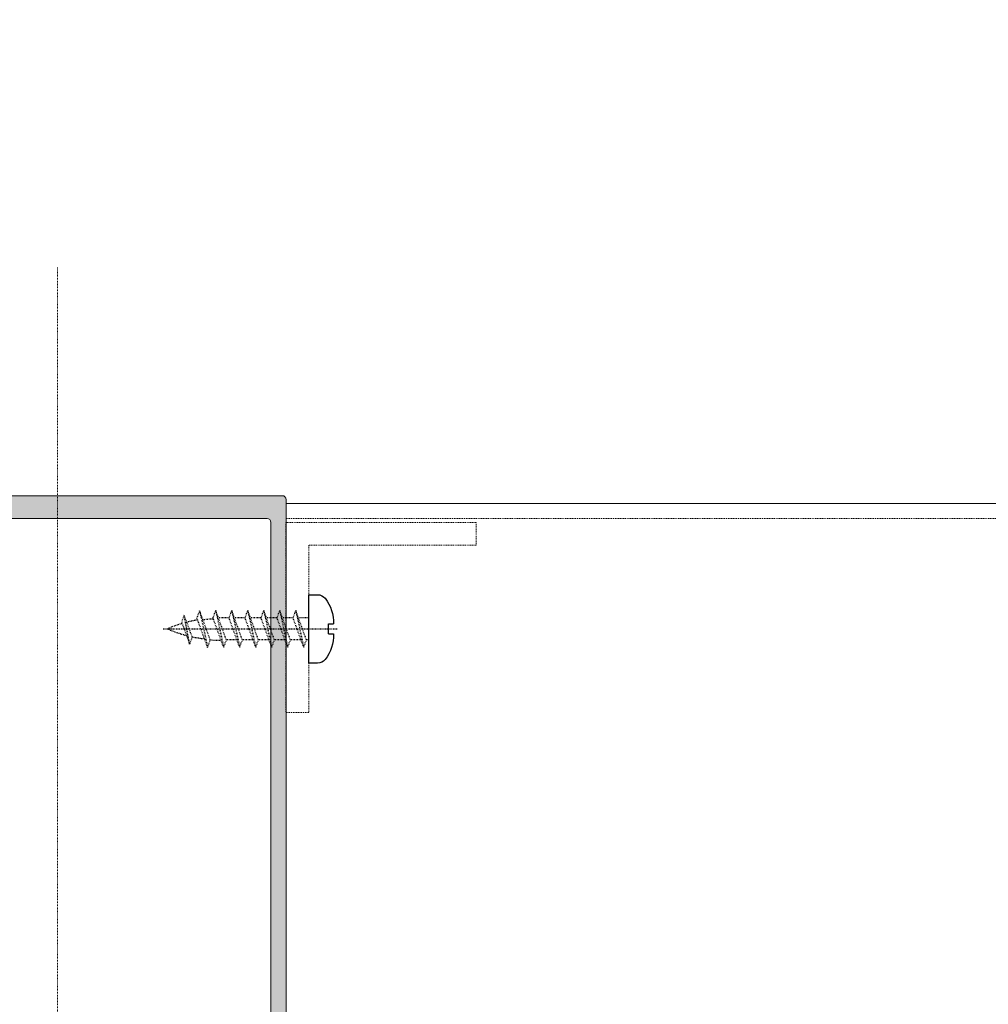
# Model space of a CAD drawing. Header units: millimetres. Extents: x -226731 to 126254, y -16359 to 60195.
# Tile 27 of 256: x -160364 to -160236, y 10631 to 10760. Entities that reach past the tile are written whole.
import ezdxf

# ---------------------------------------------------------------- set-up
doc = ezdxf.new("R2010")
doc.units = ezdxf.units.MM
doc.header["$LTSCALE"] = 0.1
doc.header["$MEASUREMENT"] = 0
doc.linetypes.add('CENTER', pattern=[2, 1.25, -0.25, 0.25, -0.25])
doc.linetypes.add('HIDDEN', pattern=[0.375, 0.25, -0.125])
for name, color, linetype, lineweight in [('01. Aluminium (Main Structure)', 6, 'Continuous', 5), ('0_CCE_ FF_SIDE WALL SPRINKLER', 6, 'Continuous', 0), ('2_Centerline', 1, 'CENTER', 15), ('3_Hatch', 8, 'Continuous', 0), ('SPRINKLER COVERAGE AREA', 1, 'Continuous', 9)]:
    doc.layers.add(name, color=color, linetype=linetype, lineweight=lineweight)
for name, color, linetype in [('CENTER LINE', 8, 'CENTER'), ('FIRE FIGHTING SERVICES', 5, 'Continuous'), ('HARDWARES', 7, 'Continuous')]:
    doc.layers.add(name, color=color, linetype=linetype)

# ---------------------------------------------------------------- blocks, each defined once
blk = doc.blocks.new('*U431')
at = {"layer": '3_Hatch'}
h = blk.add_hatch(color=8, dxfattribs=at)
h.dxf.hatch_style = 1
h.paths.add_polyline_path([(-4.22, 77.48), (-3.91, 77.79), (-3.91, 81.75), (-4.5, 82.78), (-4.5, 116.97), (-4.46, 117.16), (-4.35, 117.32), (-4.21, 117.43), (-4, 117.47), (4, 117.47), (4.19, 117.43), (4.35, 117.32), (4.46, 117.16), (4.52, 116.97), (4.52, 82.78), (3.89, 81.75), (3.89, 77.79), (4.21, 77.48), (4.3, 77.33), (4.3, 77.18), (4.21, 77.04), (3.89, 76.74), (3.89, 72.78), (4.52, 71.75), (4.52, 65.75), (4.46, 65.57), (4.35, 65.41), (4.19, 65.3), (4, 65.26), (-4, 65.26), (-4.21, 65.3), (-4.35, 65.41), (-4.46, 65.57), (-4.5, 65.75), (-4.5, 71.75), (-3.91, 72.78), (-3.91, 76.74), (-4.22, 77.04), (-4.28, 77.18), (-4.28, 77.33)], flags=16)
h.paths.add_polyline_path([(10.04, 65.44), (9.98, 65.26), (9.97, 65.08), (9.86, 64.91), (9.69, 64.8), (9.51, 64.77), (7, 64.77), (6.82, 64.8), (6.64, 64.91), (6.53, 65.08), (6.51, 65.26), (6.51, 116.97), (6.53, 117.16), (6.64, 117.32), (6.82, 117.43), (7, 117.47), (11.89, 117.47), (12.18, 117.78), (12.33, 117.87), (12.47, 117.87), (12.6, 117.78), (12.93, 117.47), (27.5, 117.47), (27.69, 117.43), (27.87, 117.32), (27.96, 117.16), (28, 116.97), (28, 112.48), (27.96, 112.27), (27.87, 112.11), (27.69, 112), (27.5, 111.96), (18.82, 111.96), (18.62, 111.93), (18.45, 111.82), (18.34, 111.65), (18.3, 111.45), (18.3, 105.98), (18.34, 105.78), (18.45, 105.6), (18.62, 105.51), (18.82, 105.47), (21.8, 105.47), (22, 105.51), (22.16, 105.6), (22.27, 105.78), (22.29, 105.98), (22.29, 106.46), (22.27, 106.66), (22.16, 106.81), (22, 106.92), (21.8, 106.97), (20.81, 106.97), (20.61, 107.01), (20.46, 107.12), (20.35, 107.26), (20.3, 107.47), (20.3, 109.46), (20.35, 109.66), (20.46, 109.81), (20.61, 109.92), (20.81, 109.97), (23.64, 109.97), (23.94, 110.28), (24.08, 110.35), (24.23, 110.35), (24.36, 110.28), (24.69, 109.97), (27.5, 109.97), (27.69, 109.92), (27.87, 109.81), (27.96, 109.66), (28, 109.46), (28, 107.47), (27.96, 107.26), (27.87, 107.12), (27.69, 107.01), (27.5, 106.97), (26.52, 106.97), (26.31, 106.92), (26.17, 106.81), (26.06, 106.66), (26, 106.46), (26, 105.98), (26.06, 105.78), (26.17, 105.6), (26.31, 105.51), (26.52, 105.47), (29.51, 105.47), (29.7, 105.51), (29.86, 105.6), (29.97, 105.78), (29.99, 105.98), (29.97, 200.47), (29.86, 200.65), (29.78, 200.7), (29.7, 200.76), (29.61, 200.77), (29.51, 200.78), (-29.51, 200.78), (-29.71, 200.76), (-29.86, 200.65), (-29.97, 200.47), (-30.01, 200.3), (-30.01, 105.98), (-29.97, 105.78), (-29.86, 105.6), (-29.71, 105.51), (-29.51, 105.47), (-26.5, 105.47), (-26.31, 105.51), (-26.15, 105.6), (-26.04, 105.78), (-26, 105.98), (-26, 106.46), (-26.04, 106.66), (-26.15, 106.81), (-26.31, 106.92), (-26.5, 106.97), (-27.52, 106.97), (-27.69, 107.01), (-27.87, 107.12), (-27.98, 107.26), (-28.01, 107.47), (-28.01, 109.46), (-27.98, 109.66), (-27.87, 109.81), (-27.69, 109.92), (-27.52, 109.97), (-24.69, 109.97), (-24.37, 110.28), (-24.25, 110.35), (-24.06, 110.35), (-23.94, 110.28), (-23.63, 109.97), (-20.81, 109.97), (-20.61, 109.92), (-20.44, 109.81), (-20.33, 109.66), (-20.3, 109.46), (-20.3, 107.47), (-20.33, 107.26), (-20.44, 107.12), (-20.61, 107.01), (-20.81, 106.97), (-21.82, 106.97), (-22.02, 106.92), (-22.16, 106.81), (-22.27, 106.66), (-22.31, 106.46), (-22.31, 105.98), (-22.27, 105.78), (-22.16, 105.6), (-22.02, 105.51), (-21.82, 105.47), (-18.8, 105.47), (-18.61, 105.51), (-18.45, 105.6), (-18.34, 105.78), (-18.3, 105.98), (-18.3, 111.45), (-18.34, 111.65), (-18.45, 111.82), (-18.61, 111.93), (-18.8, 111.96), (-27.52, 111.96), (-27.69, 112), (-27.87, 112.11), (-27.98, 112.27), (-28.01, 112.48), (-28.01, 116.97), (-27.98, 117.16), (-27.87, 117.32), (-27.69, 117.43), (-27.52, 117.47), (-12.93, 117.47), (-12.62, 117.78), (-12.49, 117.87), (-12.34, 117.87), (-12.18, 117.78), (-11.87, 117.47), (-7, 117.47), (-6.8, 117.43), (-6.66, 117.32), (-6.55, 117.16), (-6.51, 116.97), (-6.51, 65.26), (-6.55, 65.08), (-6.66, 64.91), (-6.8, 64.8), (-7, 64.77), (-9.51, 64.77), (-9.71, 64.8), (-9.86, 64.91), (-9.97, 65.08), (-10, 65.26), (-10.04, 65.44), (-10.15, 65.63), (-10.31, 65.74), (-10.5, 65.75), (-11.5, 65.75), (-11.7, 65.74), (-11.85, 65.63), (-11.96, 65.44), (-12.01, 65.26), (-12.01, 63.25), (-11.96, 63.07), (-11.85, 62.9), (-11.7, 62.79), (-11.5, 62.77), (-0.53, 62.77), (-0.2, 63.07), (-0.07, 63.14), (0.07, 63.14), (0.22, 63.07), (0.51, 62.77), (11.5, 62.77), (11.69, 62.79), (11.85, 62.9), (11.96, 63.07), (12.01, 63.25), (12.01, 65.26), (11.96, 65.44), (11.85, 65.63), (11.69, 65.74), (11.5, 65.75), (10.5, 65.75), (10.3, 65.74), (10.15, 65.63)])
h.paths.add_polyline_path([(28, 197.28), (27.96, 197.47), (27.87, 197.65), (27.69, 197.76), (27.5, 197.8), (-27.52, 197.8), (-27.69, 197.76), (-27.87, 197.65), (-27.98, 197.47), (-28.01, 197.28), (-28.01, 119.97), (-27.98, 119.77), (-27.87, 119.63), (-27.69, 119.52), (-27.52, 119.46), (27.5, 119.46), (27.69, 119.52), (27.87, 119.63), (27.96, 119.77), (28, 119.97)], flags=16)
at = {"layer": '01. Aluminium (Main Structure)', "color": 8, "linetype": 'ByBlock'}
for p, q in [((-29.97, 200.47), (-29.86, 200.65)), ((-29.86, 200.65), (-29.71, 200.76)), ((-29.71, 200.76), (-29.51, 200.78)), ((-29.51, 200.78), (29.51, 200.78)), ((-30.01, 200.3), (-29.97, 200.47)), ((-30.01, 105.98), (-30.01, 200.3)), ((-28.01, 197.28), (-27.98, 197.47)), ((-28.01, 119.97), (-28.01, 197.28)), ((-27.98, 197.47), (-27.87, 197.65)), ((-27.87, 197.65), (-27.69, 197.76)), ((-27.69, 197.76), (-27.52, 197.8)), ((-27.52, 197.8), (27.5, 197.8))]:
    blk.add_line(p, q, dxfattribs=at)
at = {"layer": '2_Centerline', "color": 8, "ltscale": 0.25}
blk.add_line((0, 230.78), (0, 0), dxfattribs=at)
at = {"layer": '3_Hatch', "color": 8}
blk.add_line((-29.99, 199.78), (-1009.98, 199.78), dxfattribs=at)
at = {"layer": '3_Hatch', "color": 8, "linetype": 'HIDDEN', "ltscale": 5}
for p, q in [((-29.99, 197.78), (-1009.98, 197.78)), ((-54.99, 197.28), (-29.99, 197.28)), ((-54.99, 197.28), (-54.99, 194.28)), ((-29.99, 197.28), (-29.99, 172.28)), ((-54.99, 194.28), (-32.99, 194.28)), ((-32.99, 194.28), (-32.99, 172.28)), ((-29.99, 172.28), (-32.99, 172.28))]:
    blk.add_line(p, q, dxfattribs=at)
at = {"layer": 'CENTER LINE', "color": 8, "linetype": 'CENTER'}
blk.add_line((-13.86, 183.28), (-36.76, 183.28), dxfattribs=at)
at = {"layer": 'HARDWARES', "color": 8, "linetype": 'Continuous'}
for p, q in [((-32.99, 187.77), (-34.14, 187.77)), ((-32.99, 178.8), (-32.99, 187.77)), ((-35.6, 183.95), (-36.26, 183.95)), ((-35.6, 182.62), (-35.6, 183.95)), ((-35.6, 182.62), (-36.26, 182.62)), ((-34.14, 178.8), (-32.99, 178.8))]:
    blk.add_line(p, q, dxfattribs=at)
at = {"layer": 'HARDWARES', "color": 8}
for p, q in [((-32.99, 178.8), (-32.99, 187.77)), ((-33.81, 178.8), (-32.99, 178.8))]:
    blk.add_line(p, q, dxfattribs=at)
at = {"layer": 'HARDWARES', "color": 8, "linetype": 'HIDDEN'}
for p, q in [((-17.68, 182.21), (-16.62, 185.1)), ((-17.34, 181.3), (-16.62, 185.1)), ((-16.62, 185.1), (-16.29, 184.19)), ((-30.94, 184.72), (-29.53, 184.72)), ((-28.83, 184.72), (-27.43, 184.72)), ((-26.73, 184.72), (-25.33, 184.72)), ((-24.63, 184.72), (-23.23, 184.72)), ((-22.53, 184.72), (-21.12, 184.72)), ((-16.29, 184.19), (-17.34, 181.3)), ((-32.99, 181.84), (-32.68, 181.84)), ((-31.98, 181.84), (-30.58, 181.84)), ((-29.88, 181.84), (-28.48, 181.84)), ((-27.78, 181.84), (-26.38, 181.84)), ((-25.68, 181.84), (-24.27, 181.84)), ((-23.58, 181.84), (-22.17, 181.84)), ((-17.68, 182.21), (-17.34, 181.3))]:
    blk.add_line(p, q, dxfattribs=at)
for points in [[(-32.33, 180.88), (-32.68, 181.84), (-31.29, 185.68), (-32.33, 180.88), (-30.94, 184.72), (-31.29, 185.68)], [(-30.23, 180.88), (-30.58, 181.84), (-29.18, 185.68), (-30.23, 180.88), (-28.83, 184.72), (-29.18, 185.68)], [(-28.13, 180.88), (-28.48, 181.84), (-27.08, 185.68), (-28.13, 180.88), (-26.73, 184.72), (-27.08, 185.68)], [(-26.03, 180.88), (-26.38, 181.84), (-24.98, 185.68), (-26.03, 180.88), (-24.63, 184.72), (-24.98, 185.68)], [(-23.92, 180.88), (-24.27, 181.84), (-22.88, 185.68), (-23.92, 180.88), (-22.53, 184.72), (-22.88, 185.68)], [(-21.82, 180.88), (-22.17, 181.84), (-20.77, 185.68), (-21.82, 180.88), (-20.42, 184.72), (-20.77, 185.68)], [(-19.71, 180.86), (-20.06, 181.82), (-18.66, 185.66), (-19.71, 180.86), (-18.31, 184.7), (-18.66, 185.66)], [(-32.99, 184.72), (-31.64, 184.72)]]:
    blk.add_lwpolyline(points, dxfattribs=at)
at = {"layer": 'HARDWARES', "color": 8, "linetype": 'Continuous'}
for centre, radius, start, end in [((-34.14, 186.4), 1.37, 90, 138.2624), ((-30.69, 183.99), 5.57, 143.3662, 180.4593), ((-30.69, 182.58), 5.57, 179.5407, 216.6338), ((-34.14, 180.17), 1.37, 221.7376, 270)]:
    blk.add_arc(centre, radius, start, end, dxfattribs=at)
at = {"layer": 'HARDWARES', "color": 8, "linetype": 'HIDDEN'}
for centre, start, end in [((-21.19, 167.85), 82.7074, 87.492), ((-21.18, 167.94), 75.4378, 80.4205), ((-21.18, 167.94), 66.0565, 73.3069), ((-21.18, 198.63), 284.5757, 293.9435), ((-21.19, 198.55), 268.9416, 273.9039), ((-21.18, 198.63), 276.3185, 282.0332)]:
    blk.add_arc(centre, 16.79, start, end, dxfattribs=at)
blk = doc.blocks.new('A$C2AD535C3')
at = {"layer": 'SPRINKLER COVERAGE AREA', "color": 1}
blk.add_circle((0, 0), 2500, dxfattribs=at)
blk = doc.blocks.new('G$C3584CA52')
at = {"layer": '0_CCE_ FF_SIDE WALL SPRINKLER', "color": 240, "xscale": -0.6, "yscale": 0.6, "zscale": 0.6}
blk.add_blockref('A$C2AD535C3', (2806.02, -9259), dxfattribs=at)

msp = doc.modelspace()

# ---------------------------------------------------------------- block references
at = {"layer": '3_Hatch', "color": 8, "xscale": -1}
msp.add_blockref('*U431', (-160358.68, 10497.02), dxfattribs=at)
at = {"layer": 'FIRE FIGHTING SERVICES'}
msp.add_blockref('G$C3584CA52', (-163018.33, 21220.5), dxfattribs=at)

doc.saveas('drawing.dxf')
